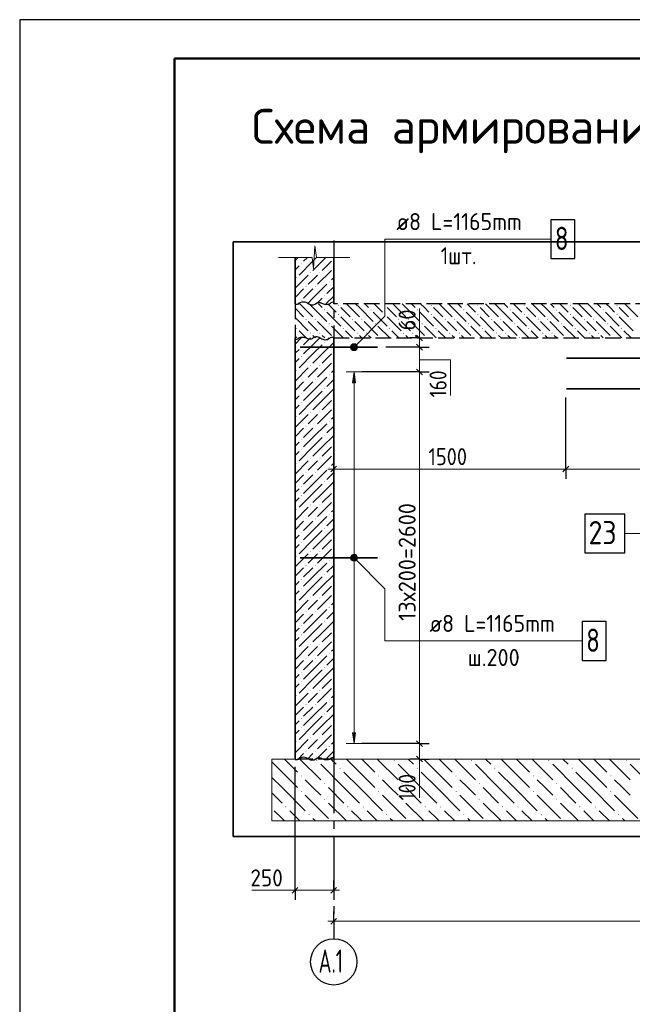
# Model space of a CAD drawing. Header units: millimetres. Extents: x 0 to 59400, y 0 to 42000.
# Tile 5 of 28: x 0 to 7919, y 29282 to 42000. Entities that reach past the tile are written whole.
import ezdxf

# ---------------------------------------------------------------- set-up
doc = ezdxf.new("R2010")
doc.units = ezdxf.units.MM
doc.linetypes.add('______2', pattern=[270, 200, -70])
doc.linetypes.add('______5', pattern=[1100, 800, -100, 100, -100])
for name, color, linetype, lineweight in [('Standard', 7, 'Continuous', 25), ('ЖБ Перекрытие верхний уровень', 7, '______2', 25), ('ЖБ Пилон', 7, 'Continuous', 35), ('ЖБ Стена верхний уровень', 7, 'Continuous', 35), ('Заголовок чертежа', 7, 'Continuous', 25), ('Позиционная метка линия выноска', 7, 'Continuous', 13), ('Примечания', 7, 'Continuous', 13), ('Размерная линия_ общее', 7, 'Continuous', 13), ('Стена обрамление П-обр.', 7, 'Continuous', 35), ('Фоновоя арматура Х1', 52, 'Continuous', 25)]:
    doc.layers.add(name, color=color, linetype=linetype, lineweight=lineweight)
doc.layers.add('Оси', color=7, linetype='______5')
doc.layers.add('Размерная выноска', color=7, linetype='Continuous')
doc.layers.add('Стена ДОП арматура У', color=7, linetype='Continuous', lineweight=35, true_color=0x5a2814)
doc.styles.add('ISOCPEUR', font='txt')

msp = doc.modelspace()

# ---------------------------------------------------------------- hatches: boundary and pattern name
at = {"layer": 'ЖБ Перекрытие верхний уровень', "linetype": 'Continuous', "lineweight": 18, "transparency": 33554687}
for points in [[(4115, 38312), (4121, 38318), (4128, 38312), (4121, 38305)], [(4715, 38312), (4721, 38318), (4728, 38312), (4721, 38305)], [(5315, 38312), (5321, 38318), (5328, 38312), (5321, 38305)], [(5915, 38312), (5921, 38318), (5928, 38312), (5921, 38305)], [(6515, 38312), (6521, 38318), (6528, 38312), (6521, 38305)], [(7115, 38312), (7121, 38318), (7128, 38312), (7121, 38305)], [(7715, 38312), (7721, 38318), (7728, 38312), (7721, 38305)], [(3935, 38252), (3941, 38258), (3948, 38252), (3941, 38245)], [(4115, 38192), (4121, 38198), (4128, 38192), (4121, 38185)], [(4535, 38252), (4541, 38258), (4548, 38252), (4541, 38245)], [(4715, 38192), (4721, 38198), (4728, 38192), (4721, 38185)], [(5135, 38252), (5141, 38258), (5148, 38252), (5141, 38245)], [(5315, 38192), (5321, 38198), (5328, 38192), (5321, 38185)], [(5735, 38252), (5741, 38258), (5748, 38252), (5741, 38245)], [(5915, 38192), (5921, 38198), (5928, 38192), (5921, 38185)], [(6335, 38252), (6341, 38258), (6348, 38252), (6341, 38245)], [(6515, 38192), (6521, 38198), (6528, 38192), (6521, 38185)], [(6935, 38252), (6941, 38258), (6948, 38252), (6941, 38245)], [(7115, 38192), (7121, 38198), (7128, 38192), (7121, 38185)], [(7535, 38252), (7541, 38258), (7548, 38252), (7541, 38245)], [(7715, 38192), (7721, 38198), (7728, 38192), (7721, 38185)], [(3695, 38132), (3701, 38138), (3708, 38132), (3701, 38125)], [(3815, 38132), (3821, 38138), (3828, 38132), (3821, 38125)], [(3995, 38072), (4001, 38078), (4008, 38072), (4001, 38065)], [(4295, 38132), (4301, 38138), (4308, 38132), (4301, 38125)], [(4415, 38132), (4421, 38138), (4428, 38132), (4421, 38125)], [(4595, 38072), (4601, 38078), (4608, 38072), (4601, 38065)], [(4895, 38132), (4901, 38138), (4908, 38132), (4901, 38125)], [(5015, 38132), (5021, 38138), (5028, 38132), (5021, 38125)], [(5195, 38072), (5201, 38078), (5208, 38072), (5201, 38065)], [(5495, 38132), (5501, 38138), (5508, 38132), (5501, 38125)], [(5615, 38132), (5621, 38138), (5628, 38132), (5621, 38125)], [(5795, 38072), (5801, 38078), (5808, 38072), (5801, 38065)], [(6095, 38132), (6101, 38138), (6108, 38132), (6101, 38125)], [(6215, 38132), (6221, 38138), (6228, 38132), (6221, 38125)], [(6395, 38072), (6401, 38078), (6408, 38072), (6401, 38065)], [(6695, 38132), (6701, 38138), (6708, 38132), (6701, 38125)], [(6815, 38132), (6821, 38138), (6828, 38132), (6821, 38125)], [(6995, 38072), (7001, 38078), (7008, 38072), (7001, 38065)], [(7295, 38132), (7301, 38138), (7308, 38132), (7301, 38125)], [(7415, 38132), (7421, 38138), (7428, 38132), (7421, 38125)], [(7595, 38072), (7601, 38078), (7608, 38072), (7601, 38065)], [(7895, 38132), (7901, 38138), (7908, 38132), (7901, 38125)], [(3575, 38012), (3581, 38018), (3588, 38012), (3581, 38005)], [(3755, 37952), (3761, 37958), (3768, 37952), (3761, 37945)], [(3875, 37952), (3881, 37958), (3888, 37952), (3881, 37945)], [(4175, 38012), (4181, 38018), (4188, 38012), (4181, 38005)], [(4355, 37952), (4361, 37958), (4368, 37952), (4361, 37945)], [(4475, 37952), (4481, 37958), (4488, 37952), (4481, 37945)], [(4775, 38012), (4781, 38018), (4788, 38012), (4781, 38005)], [(4955, 37952), (4961, 37958), (4968, 37952), (4961, 37945)], [(5075, 37952), (5081, 37958), (5088, 37952), (5081, 37945)], [(5375, 38012), (5381, 38018), (5388, 38012), (5381, 38005)], [(5555, 37952), (5561, 37958), (5568, 37952), (5561, 37945)], [(5675, 37952), (5681, 37958), (5688, 37952), (5681, 37945)], [(5975, 38012), (5981, 38018), (5988, 38012), (5981, 38005)], [(6155, 37952), (6161, 37958), (6168, 37952), (6161, 37945)], [(6275, 37952), (6281, 37958), (6288, 37952), (6281, 37945)], [(6575, 38012), (6581, 38018), (6588, 38012), (6581, 38005)], [(6755, 37952), (6761, 37958), (6768, 37952), (6761, 37945)], [(6875, 37952), (6881, 37958), (6888, 37952), (6881, 37945)], [(7175, 38012), (7181, 38018), (7188, 38012), (7181, 38005)], [(7355, 37952), (7361, 37958), (7368, 37952), (7361, 37945)], [(7475, 37952), (7481, 37958), (7488, 37952), (7481, 37945)], [(7775, 38012), (7781, 38018), (7788, 38012), (7781, 38005)], [(4055, 37892), (4061, 37898), (4068, 37892), (4066, 37890), (4056, 37890)], [(4655, 37892), (4661, 37898), (4668, 37892), (4666, 37890), (4656, 37890)], [(5255, 37892), (5261, 37898), (5268, 37892), (5266, 37890), (5256, 37890)], [(5855, 37892), (5861, 37898), (5868, 37892), (5866, 37890), (5856, 37890)], [(6455, 37892), (6461, 37898), (6468, 37892), (6466, 37890), (6456, 37890)], [(7055, 37892), (7061, 37898), (7068, 37892), (7066, 37890), (7056, 37890)], [(7655, 37892), (7661, 37898), (7668, 37892), (7666, 37890), (7656, 37890)]]:
    msp.add_hatch(color=7, dxfattribs=at).paths.add_polyline_path(points, flags=16)
at = {"layer": 'ЖБ Пилон', "linetype": 'Continuous', "lineweight": 18, "transparency": 33554687}
for points in [[(3636, 38852), (3641, 38857), (3646, 38852), (3641, 38847)], [(4056, 38912), (4060, 38916), (4060, 38908)], [(4056, 38792), (4060, 38796), (4060, 38788)], [(3576, 38672), (3581, 38677), (3586, 38672), (3581, 38667)], [(3756, 38732), (3761, 38737), (3766, 38732), (3761, 38727)], [(3876, 38732), (3881, 38737), (3886, 38732), (3881, 38727)], [(3696, 38552), (3701, 38557), (3706, 38552), (3701, 38547)], [(3816, 38552), (3821, 38557), (3826, 38552), (3821, 38547)], [(3996, 38612), (4001, 38617), (4006, 38612), (4001, 38607)], [(3936, 38432), (3941, 38437), (3946, 38432), (3941, 38427)], [(3636, 38372), (3641, 38377), (3646, 38372), (3641, 38367)]]:
    msp.add_hatch(color=7, dxfattribs=at).paths.add_polyline_path(points, flags=16)
at = {"layer": 'ЖБ Стена верхний уровень', "linetype": 'Continuous', "lineweight": 18, "transparency": 33554687}
for points in [[(3636, 37772), (3641, 37777), (3646, 37772), (3641, 37767)], [(3936, 37832), (3941, 37837), (3946, 37832), (3941, 37827)], [(3636, 37652), (3641, 37657), (3646, 37652), (3641, 37647)], [(4056, 37712), (4060, 37716), (4060, 37708)], [(3756, 37532), (3761, 37537), (3766, 37532), (3761, 37527)], [(3876, 37532), (3881, 37537), (3886, 37532), (3881, 37527)], [(4056, 37592), (4060, 37596), (4060, 37588)], [(3576, 37472), (3581, 37477), (3586, 37472), (3581, 37467)], [(3996, 37412), (4001, 37417), (4006, 37412), (4001, 37407)], [(3696, 37352), (3701, 37357), (3706, 37352), (3701, 37347)], [(3816, 37352), (3821, 37357), (3826, 37352), (3821, 37347)], [(3636, 37172), (3641, 37177), (3646, 37172), (3641, 37167)], [(3936, 37232), (3941, 37237), (3946, 37232), (3941, 37227)], [(3636, 37052), (3641, 37057), (3646, 37052), (3641, 37047)], [(4056, 37112), (4060, 37116), (4060, 37108)], [(3756, 36932), (3761, 36937), (3766, 36932), (3761, 36927)], [(3876, 36932), (3881, 36937), (3886, 36932), (3881, 36927)], [(4056, 36992), (4060, 36996), (4060, 36988)], [(3576, 36872), (3581, 36877), (3586, 36872), (3581, 36867)], [(3696, 36752), (3701, 36757), (3706, 36752), (3701, 36747)], [(3816, 36752), (3821, 36757), (3826, 36752), (3821, 36747)], [(3996, 36812), (4001, 36817), (4006, 36812), (4001, 36807)], [(3936, 36632), (3941, 36637), (3946, 36632), (3941, 36627)], [(3636, 36572), (3641, 36577), (3646, 36572), (3641, 36567)], [(4056, 36512), (4060, 36516), (4060, 36508)], [(3636, 36452), (3641, 36457), (3646, 36452), (3641, 36447)], [(4056, 36392), (4060, 36396), (4060, 36388)], [(3576, 36272), (3581, 36277), (3586, 36272), (3581, 36267)], [(3756, 36332), (3761, 36337), (3766, 36332), (3761, 36327)], [(3876, 36332), (3881, 36337), (3886, 36332), (3881, 36327)], [(3696, 36152), (3701, 36157), (3706, 36152), (3701, 36147)], [(3816, 36152), (3821, 36157), (3826, 36152), (3821, 36147)], [(3996, 36212), (4001, 36217), (4006, 36212), (4001, 36207)], [(3936, 36032), (3941, 36037), (3946, 36032), (3941, 36027)], [(3636, 35972), (3641, 35977), (3646, 35972), (3641, 35967)], [(4056, 35912), (4060, 35916), (4060, 35908)], [(3636, 35852), (3641, 35857), (3646, 35852), (3641, 35847)], [(4056, 35792), (4060, 35796), (4060, 35788)], [(3576, 35672), (3581, 35677), (3586, 35672), (3581, 35667)], [(3756, 35732), (3761, 35737), (3766, 35732), (3761, 35727)], [(3876, 35732), (3881, 35737), (3886, 35732), (3881, 35727)], [(3996, 35612), (4001, 35617), (4006, 35612), (4001, 35607)], [(3696, 35552), (3701, 35557), (3706, 35552), (3701, 35547)], [(3816, 35552), (3821, 35557), (3826, 35552), (3821, 35547)], [(3636, 35372), (3641, 35377), (3646, 35372), (3641, 35367)], [(3936, 35432), (3941, 35437), (3946, 35432), (3941, 35427)], [(3636, 35252), (3641, 35257), (3646, 35252), (3641, 35247)], [(4056, 35312), (4060, 35316), (4060, 35308)], [(3756, 35132), (3761, 35137), (3766, 35132), (3761, 35127)], [(3876, 35132), (3881, 35137), (3886, 35132), (3881, 35127)], [(4056, 35192), (4060, 35196), (4060, 35188)], [(3576, 35072), (3581, 35077), (3586, 35072), (3581, 35067)], [(3996, 35012), (4001, 35017), (4006, 35012), (4001, 35007)], [(3696, 34952), (3701, 34957), (3706, 34952), (3701, 34947)], [(3816, 34952), (3821, 34957), (3826, 34952), (3821, 34947)], [(3636, 34772), (3641, 34777), (3646, 34772), (3641, 34767)], [(3936, 34832), (3941, 34837), (3946, 34832), (3941, 34827)], [(3636, 34652), (3641, 34657), (3646, 34652), (3641, 34647)], [(4056, 34712), (4060, 34716), (4060, 34708)], [(4056, 34592), (4060, 34596), (4060, 34588)], [(3576, 34472), (3581, 34477), (3586, 34472), (3581, 34467)], [(3756, 34532), (3761, 34537), (3766, 34532), (3761, 34527)], [(3876, 34532), (3881, 34537), (3886, 34532), (3881, 34527)], [(3696, 34352), (3701, 34357), (3706, 34352), (3701, 34347)], [(3816, 34352), (3821, 34357), (3826, 34352), (3821, 34347)], [(3996, 34412), (4001, 34417), (4006, 34412), (4001, 34407)], [(3936, 34232), (3941, 34237), (3946, 34232), (3941, 34227)], [(3636, 34172), (3641, 34177), (3646, 34172), (3641, 34167)], [(4056, 34112), (4060, 34116), (4060, 34108)], [(3636, 34052), (3641, 34057), (3646, 34052), (3641, 34047)], [(4056, 33992), (4060, 33996), (4060, 33988)], [(3576, 33872), (3581, 33877), (3586, 33872), (3581, 33867)], [(3756, 33932), (3761, 33937), (3766, 33932), (3761, 33927)], [(3876, 33932), (3881, 33937), (3886, 33932), (3881, 33927)], [(3696, 33752), (3701, 33757), (3706, 33752), (3701, 33747)], [(3816, 33752), (3821, 33757), (3826, 33752), (3821, 33747)], [(3996, 33812), (4001, 33817), (4006, 33812), (4001, 33807)], [(3636, 33572), (3641, 33577), (3646, 33572), (3641, 33567)], [(3936, 33632), (3941, 33637), (3946, 33632), (3941, 33627)], [(3636, 33452), (3641, 33457), (3646, 33452), (3641, 33447)], [(4056, 33512), (4060, 33516), (4060, 33508)], [(3756, 33332), (3761, 33337), (3766, 33332), (3761, 33327)], [(3876, 33332), (3881, 33337), (3886, 33332), (3881, 33327)], [(4056, 33392), (4060, 33396), (4060, 33388)], [(3576, 33272), (3581, 33277), (3586, 33272), (3581, 33267)], [(3996, 33212), (4001, 33217), (4006, 33212), (4001, 33207)], [(3696, 33152), (3701, 33157), (3706, 33152), (3701, 33147)], [(3816, 33152), (3821, 33157), (3826, 33152), (3821, 33147)], [(3636, 32972), (3641, 32977), (3646, 32972), (3641, 32967)], [(3936, 33032), (3941, 33037), (3946, 33032), (3941, 33027)], [(3636, 32852), (3641, 32857), (3646, 32852), (3641, 32847)], [(4056, 32912), (4060, 32916), (4060, 32908)], [(3756, 32732), (3761, 32737), (3766, 32732), (3761, 32727)], [(3876, 32732), (3881, 32737), (3886, 32732), (3881, 32727)], [(4056, 32792), (4060, 32796), (4060, 32788)], [(3576, 32672), (3581, 32677), (3586, 32672), (3581, 32667)], [(3996, 32612), (4001, 32617), (4006, 32612), (4001, 32607)], [(3696, 32552), (3701, 32557), (3706, 32552), (3701, 32547)], [(3816, 32552), (3821, 32557), (3826, 32552), (3821, 32547)]]:
    msp.add_hatch(color=7, dxfattribs=at).paths.add_polyline_path(points, flags=16)
at = {"layer": 'Позиционная метка линия выноска', "linetype": 'Continuous', "lineweight": 13, "transparency": 33554687}
for points in [[(4354, 37738), (4290, 37802), (4279, 37781)], [(4354, 37738), (4279, 37781), (4333, 37727)], [(4333, 37727), (4279, 37781), (4279, 37758)], [(4365, 37758), (4310, 37813), (4290, 37802)], [(4365, 37758), (4290, 37802), (4354, 37738)], [(4365, 37781), (4333, 37813), (4310, 37813)], [(4365, 37781), (4310, 37813), (4365, 37758)], [(4333, 37813), (4365, 37781), (4354, 37802)], [(4333, 37727), (4279, 37758), (4310, 37727)], [(4310, 37727), (4279, 37758), (4290, 37738)], [(4290, 35018), (4333, 35093), (4279, 35038)], [(4279, 35038), (4333, 35093), (4310, 35093)], [(4279, 35038), (4310, 35093), (4279, 35061)], [(4279, 35061), (4310, 35093), (4290, 35082)], [(4290, 35018), (4354, 35082), (4333, 35093)], [(4310, 35007), (4354, 35082), (4290, 35018)], [(4310, 35007), (4365, 35061), (4354, 35082)], [(4333, 35007), (4365, 35061), (4310, 35007)], [(4333, 35007), (4365, 35038), (4365, 35061)], [(4365, 35038), (4333, 35007), (4354, 35018)]]:
    msp.add_hatch(color=7, dxfattribs=at).paths.add_polyline_path(points)
at = {"layer": 'Стена обрамление П-обр.', "linetype": 'Continuous', "lineweight": 13, "transparency": 33554687}
msp.add_hatch(color=7, dxfattribs=at).paths.add_polyline_path([(4342, 37310), (4322, 37450), (4302, 37310)])
msp.add_hatch(color=7, dxfattribs=at).paths.add_polyline_path([(4342, 32790), (4322, 32650), (4302, 32790)], flags=16)
at = {"layer": 'Фоновоя арматура Х1', "linetype": 'Continuous', "lineweight": 18, "transparency": 33554687}
for points in [[(3835, 32432), (3841, 32438), (3848, 32432), (3841, 32425)], [(4835, 32432), (4841, 32438), (4848, 32432), (4841, 32425)], [(5835, 32432), (5841, 32438), (5848, 32432), (5841, 32425)], [(6835, 32432), (6841, 32438), (6848, 32432), (6841, 32425)], [(7835, 32432), (7841, 32438), (7848, 32432), (7841, 32425)], [(4135, 32332), (4141, 32338), (4148, 32332), (4141, 32325)], [(5135, 32332), (5141, 32338), (5148, 32332), (5141, 32325)], [(6135, 32332), (6141, 32338), (6148, 32332), (6141, 32325)], [(7135, 32332), (7141, 32338), (7148, 32332), (7141, 32325)], [(3635, 32232), (3641, 32238), (3648, 32232), (3641, 32225)], [(4635, 32232), (4641, 32238), (4648, 32232), (4641, 32225)], [(5635, 32232), (5641, 32238), (5648, 32232), (5641, 32225)], [(6635, 32232), (6641, 32238), (6648, 32232), (6641, 32225)], [(7635, 32232), (7641, 32238), (7648, 32232), (7641, 32225)], [(3935, 32132), (3941, 32138), (3948, 32132), (3941, 32125)], [(4935, 32132), (4941, 32138), (4948, 32132), (4941, 32125)], [(5935, 32132), (5941, 32138), (5948, 32132), (5941, 32125)], [(6935, 32132), (6941, 32138), (6948, 32132), (6941, 32125)], [(3635, 32032), (3641, 32038), (3648, 32032), (3641, 32025)], [(3935, 31932), (3941, 31938), (3948, 31932), (3941, 31925)], [(4635, 32032), (4641, 32038), (4648, 32032), (4641, 32025)], [(4935, 31932), (4941, 31938), (4948, 31932), (4941, 31925)], [(5635, 32032), (5641, 32038), (5648, 32032), (5641, 32025)], [(5935, 31932), (5941, 31938), (5948, 31932), (5941, 31925)], [(6635, 32032), (6641, 32038), (6648, 32032), (6641, 32025)], [(6935, 31932), (6941, 31938), (6948, 31932), (6941, 31925)], [(7635, 32032), (7641, 32038), (7648, 32032), (7641, 32025)], [(3435, 31832), (3441, 31838), (3448, 31832), (3441, 31825)], [(4235, 31832), (4241, 31838), (4248, 31832), (4241, 31825)], [(4435, 31832), (4441, 31838), (4448, 31832), (4441, 31825)], [(5235, 31832), (5241, 31838), (5248, 31832), (5241, 31825)], [(5435, 31832), (5441, 31838), (5448, 31832), (5441, 31825)], [(6235, 31832), (6241, 31838), (6248, 31832), (6241, 31825)], [(6435, 31832), (6441, 31838), (6448, 31832), (6441, 31825)], [(7235, 31832), (7241, 31838), (7248, 31832), (7241, 31825)], [(7435, 31832), (7441, 31838), (7448, 31832), (7441, 31825)], [(3735, 31732), (3741, 31738), (3748, 31732), (3741, 31725)], [(4735, 31732), (4741, 31738), (4748, 31732), (4741, 31725)], [(5735, 31732), (5741, 31738), (5748, 31732), (5741, 31725)], [(6735, 31732), (6741, 31738), (6748, 31732), (6741, 31725)], [(7735, 31732), (7741, 31738), (7748, 31732), (7741, 31725)]]:
    msp.add_hatch(color=7, dxfattribs=at).paths.add_polyline_path(points, flags=16)

# ---------------------------------------------------------------- linework, layer by layer
at = {"layer": 'Standard', "color": 7, "linetype": 'Continuous', "lineweight": 25, "transparency": 33554687}
for p, q in [((2000, 41500), (2000, 1058)), ((5130, 37927), (5205, 37852)), ((5130, 37807), (5205, 37732)), ((5130, 37487), (5205, 37412)), ((4022, 36159), (4097, 36234)), ((7022, 36159), (7097, 36234)), ((5130, 32687), (5205, 32612)), ((5130, 32487), (5205, 32412))]:
    msp.add_line(p, q, dxfattribs=at)
at = {"layer": 'Standard', "color": 7, "linetype": 'Continuous', "lineweight": 13, "transparency": 33554687}
for p, q in [((3798, 38780), (3817, 39080)), ((3817, 39080), (3835, 38930)), ((3347, 38930), (3780, 38930)), ((3780, 38930), (3798, 38780)), ((3835, 38930), (4267, 38930)), ((4267, 38930), (4267, 38930)), ((5168, 37890), (5168, 37965)), ((5168, 37770), (5168, 37450)), ((5168, 37450), (5168, 32650)), ((4060, 36196), (3985, 36196)), ((4060, 36196), (7060, 36196)), ((7060, 36196), (14860, 36196)), ((5168, 32650), (5168, 32450)), ((5168, 32450), (5168, 32375))]:
    msp.add_line(p, q, dxfattribs=at)
at = {"layer": 'Standard', "color": 7, "linetype": 'Continuous', "lineweight": -3, "transparency": 33554687}
for p, q in [((5168, 37890), (5043, 37890)), ((5168, 37890), (5293, 37890)), ((5168, 37890), (5168, 37890)), ((5168, 37770), (5043, 37770)), ((5168, 37770), (5293, 37770)), ((5168, 37450), (5043, 37450)), ((5168, 37450), (5293, 37450)), ((4060, 36196), (4060, 36321)), ((7060, 36196), (7060, 36321)), ((4060, 36196), (4060, 36071)), ((4060, 36196), (4060, 36196)), ((7060, 36196), (7060, 36071)), ((5168, 32650), (5043, 32650)), ((5168, 32650), (5293, 32650)), ((5168, 32450), (5043, 32450)), ((5168, 32450), (5293, 32450)), ((5168, 32450), (5168, 32450))]:
    msp.add_line(p, q, dxfattribs=at)
at = {"layer": 'Standard', "color": 7, "linetype": 'Continuous', "lineweight": 25, "transparency": 33554687}
msp.add_lwpolyline([(0, 0), (59400, 0), (59400, 42000), (0, 42000), (0, 0)], close=True, dxfattribs=at)
at = {"layer": 'Standard', "color": 7, "linetype": 'Continuous', "lineweight": 50, "transparency": 33554687}
msp.add_lwpolyline([(2000, 41500), (58900, 41500), (58900, 500), (2000, 500), (2000, 41500)], close=True, dxfattribs=at)
at = {"layer": 'Standard', "color": 7, "linetype": 'Continuous', "lineweight": 13, "transparency": 33554687}
for points in [[(58900, 41500), (2000, 41500), (2000, 500), (58900, 500), (58900, 41500)], [(5168, 37890), (5168, 37880), (5168, 37880), (5168, 37793), (5168, 37793), (5168, 37770)]]:
    msp.add_lwpolyline(points, dxfattribs=at)
at = {"layer": 'Standard', "color": 254, "linetype": 'Continuous', "lineweight": 35, "true_color": 0xc4c4ff, "transparency": 33554687}
msp.add_lwpolyline([(2760, 31450), (19160, 31450), (19160, 39130), (2760, 39130), (2760, 31450)], dxfattribs=at)
at = {"layer": 'Standard', "color": 7, "linetype": 'Continuous', "lineweight": -3, "transparency": 33554687}
for points in [[(5168, 37770), (5151, 37770), (5151, 37770), (5151, 37770), (5151, 37770), (4732, 37770)], [(5168, 37450), (5151, 37450), (5151, 37450), (5151, 37450), (5151, 37450), (4422, 37450)], [(7060, 36196), (7060, 36213), (7060, 36213), (7060, 36213), (7060, 36213), (7060, 36213), (7060, 36213), (7060, 36213), (7060, 36213), (7060, 36392), (7060, 36392), (7060, 37122)], [(5168, 32650), (5151, 32650), (5151, 32650), (4422, 32650)]]:
    msp.add_lwpolyline(points, dxfattribs=at)
at = {"layer": 'ЖБ Перекрытие верхний уровень', "color": 7, "linetype": '______2', "lineweight": 25, "transparency": 33554687}
for p, q in [((3560, 38330), (3560, 37890)), ((18960, 38330), (4060, 38330)), ((4060, 37890), (18960, 37890))]:
    msp.add_line(p, q, dxfattribs=at)
at = {"layer": 'ЖБ Перекрытие верхний уровень', "color": 9, "linetype": 'Continuous', "lineweight": 18, "true_color": 0xc7c7c7, "transparency": 33554687}
for p, q in [((3671, 38282), (3623, 38330)), ((3671, 38282), (3791, 38162)), ((3743, 38330), (3791, 38282)), ((3791, 38282), (3971, 38102)), ((3863, 38330), (3911, 38282)), ((4031, 38282), (3983, 38330)), ((4091, 38222), (4031, 38282)), ((4151, 38282), (4271, 38162)), ((4271, 38282), (4223, 38330)), ((4271, 38282), (4391, 38162)), ((4343, 38330), (4391, 38282)), ((4391, 38282), (4571, 38102)), ((4463, 38330), (4511, 38282)), ((4631, 38282), (4583, 38330)), ((4691, 38222), (4631, 38282)), ((4751, 38282), (4871, 38162)), ((4871, 38282), (4823, 38330)), ((4871, 38282), (4991, 38162)), ((4943, 38330), (4991, 38282)), ((4991, 38282), (5171, 38102)), ((5063, 38330), (5111, 38282)), ((5231, 38282), (5183, 38330)), ((5291, 38222), (5231, 38282)), ((5351, 38282), (5471, 38162)), ((5471, 38282), (5423, 38330)), ((5471, 38282), (5591, 38162)), ((5543, 38330), (5591, 38282)), ((5591, 38282), (5771, 38102)), ((5663, 38330), (5711, 38282)), ((5831, 38282), (5783, 38330)), ((5891, 38222), (5831, 38282)), ((5951, 38282), (6071, 38162)), ((6071, 38282), (6023, 38330)), ((6071, 38282), (6191, 38162)), ((6143, 38330), (6191, 38282)), ((6191, 38282), (6371, 38102)), ((6263, 38330), (6311, 38282)), ((6431, 38282), (6383, 38330)), ((6491, 38222), (6431, 38282)), ((6551, 38282), (6671, 38162)), ((6671, 38282), (6623, 38330)), ((6671, 38282), (6791, 38162)), ((6743, 38330), (6791, 38282)), ((6791, 38282), (6971, 38102)), ((6863, 38330), (6911, 38282)), ((7031, 38282), (6983, 38330)), ((7091, 38222), (7031, 38282)), ((7151, 38282), (7271, 38162)), ((7271, 38282), (7223, 38330)), ((7271, 38282), (7391, 38162)), ((7343, 38330), (7391, 38282)), ((7391, 38282), (7571, 38102)), ((7463, 38330), (7511, 38282)), ((7631, 38282), (7583, 38330)), ((7691, 38222), (7631, 38282)), ((7751, 38282), (7871, 38162)), ((7871, 38282), (7823, 38330)), ((7871, 38282), (7991, 38162)), ((3560, 38273), (3671, 38162)), ((3971, 38222), (4151, 38042)), ((4151, 38162), (4331, 37982)), ((4571, 38222), (4751, 38042)), ((4751, 38162), (4931, 37982)), ((5171, 38222), (5351, 38042)), ((5351, 38162), (5531, 37982)), ((5771, 38222), (5951, 38042)), ((5951, 38162), (6131, 37982)), ((6371, 38222), (6551, 38042)), ((6551, 38162), (6731, 37982)), ((6971, 38222), (7151, 38042)), ((7151, 38162), (7331, 37982)), ((7571, 38222), (7751, 38042)), ((7751, 38162), (7931, 37982)), ((3560, 38153), (3731, 37982)), ((3791, 38042), (3731, 38102)), ((3851, 37982), (3791, 38042)), ((3851, 38102), (4031, 37922)), ((4031, 38042), (4183, 37890)), ((4391, 38042), (4331, 38102)), ((4451, 37982), (4391, 38042)), ((4451, 38102), (4631, 37922)), ((4631, 38042), (4783, 37890)), ((4991, 38042), (4931, 38102)), ((5051, 37982), (4991, 38042)), ((5051, 38102), (5231, 37922)), ((5231, 38042), (5383, 37890)), ((5591, 38042), (5531, 38102)), ((5651, 37982), (5591, 38042)), ((5651, 38102), (5831, 37922)), ((5831, 38042), (5983, 37890)), ((6191, 38042), (6131, 38102)), ((6251, 37982), (6191, 38042)), ((6251, 38102), (6431, 37922)), ((6431, 38042), (6583, 37890)), ((6791, 38042), (6731, 38102)), ((6851, 37982), (6791, 38042)), ((6851, 38102), (7031, 37922)), ((7031, 38042), (7183, 37890)), ((7391, 38042), (7331, 38102)), ((7451, 37982), (7391, 38042)), ((7451, 38102), (7631, 37922)), ((7631, 38042), (7783, 37890)), ((3560, 37913), (3583, 37890)), ((3703, 37890), (3611, 37982)), ((3791, 37922), (3823, 37890)), ((3911, 37922), (3943, 37890)), ((4303, 37890), (4211, 37982)), ((4391, 37922), (4423, 37890)), ((4511, 37922), (4543, 37890)), ((4903, 37890), (4811, 37982)), ((4991, 37922), (5023, 37890)), ((5111, 37922), (5143, 37890)), ((5503, 37890), (5411, 37982)), ((5591, 37922), (5623, 37890)), ((5711, 37922), (5743, 37890)), ((6103, 37890), (6011, 37982)), ((6191, 37922), (6223, 37890)), ((6311, 37922), (6343, 37890)), ((6703, 37890), (6611, 37982)), ((6791, 37922), (6823, 37890)), ((6911, 37922), (6943, 37890)), ((7303, 37890), (7211, 37982)), ((7391, 37922), (7423, 37890)), ((7511, 37922), (7543, 37890)), ((7903, 37890), (7811, 37982))]:
    msp.add_line(p, q, dxfattribs=at)
at = {"layer": 'ЖБ Пилон', "color": 251, "linetype": 'Continuous', "lineweight": 18, "true_color": 0x494949, "transparency": 33554687}
for p, q in [((3560, 38891), (3599, 38930)), ((3719, 38930), (3671, 38882)), ((3839, 38930), (3791, 38882)), ((3911, 38882), (3959, 38930)), ((3611, 38822), (3560, 38771)), ((3791, 38882), (3611, 38702)), ((3911, 38882), (3791, 38762)), ((4031, 38882), (3911, 38762)), ((3731, 38702), (3560, 38531)), ((3791, 38642), (3851, 38702)), ((4031, 38762), (3851, 38582)), ((4060, 38671), (4031, 38642)), ((3731, 38582), (3791, 38642)), ((3791, 38402), (3971, 38582)), ((4060, 38551), (3971, 38462)), ((3671, 38522), (3560, 38411)), ((3791, 38522), (3671, 38402)), ((3959, 38330), (4060, 38431)), ((3599, 38330), (3611, 38342)), ((3791, 38402), (3719, 38330)), ((3911, 38402), (3839, 38330))]:
    msp.add_line(p, q, dxfattribs=at)
at = {"layer": 'ЖБ Пилон', "color": 7, "linetype": 'Continuous', "lineweight": 35, "transparency": 33554687}
for p, q in [((3560, 38930), (3560, 38330)), ((4060, 38330), (4060, 38930))]:
    msp.add_line(p, q, dxfattribs=at)
at = {"layer": 'ЖБ Стена верхний уровень', "color": 251, "linetype": 'Continuous', "lineweight": 18, "true_color": 0x494949, "transparency": 33554687}
for p, q in [((3639, 37890), (3560, 37811)), ((3759, 37890), (3671, 37802)), ((3791, 37802), (3671, 37682)), ((3791, 37802), (3879, 37890)), ((3911, 37802), (3791, 37682)), ((3911, 37682), (4060, 37831)), ((3999, 37890), (3971, 37862)), ((3560, 37691), (3611, 37742)), ((3791, 37682), (3611, 37502)), ((3911, 37682), (3791, 37562)), ((4031, 37682), (3911, 37562)), ((3611, 37622), (3560, 37571)), ((4031, 37562), (3851, 37382)), ((3731, 37502), (3560, 37331)), ((3731, 37382), (3791, 37442)), ((3791, 37442), (3851, 37502)), ((4060, 37471), (4031, 37442)), ((3671, 37322), (3560, 37211)), ((3791, 37322), (3671, 37202)), ((3791, 37202), (3971, 37382)), ((4060, 37351), (3971, 37262)), ((3560, 37091), (3611, 37142)), ((3791, 37202), (3671, 37082)), ((3911, 37202), (3791, 37082)), ((3911, 37082), (4060, 37231)), ((3611, 37022), (3560, 36971)), ((3791, 37082), (3611, 36902)), ((3911, 37082), (3791, 36962)), ((4031, 37082), (3911, 36962)), ((3731, 36902), (3560, 36731)), ((3791, 36842), (3851, 36902)), ((4031, 36962), (3851, 36782)), ((3731, 36782), (3791, 36842)), ((3791, 36602), (3971, 36782)), ((4060, 36871), (4031, 36842)), ((3671, 36722), (3560, 36611)), ((3791, 36722), (3671, 36602)), ((3911, 36482), (4060, 36631)), ((4060, 36751), (3971, 36662)), ((3560, 36491), (3611, 36542)), ((3791, 36602), (3671, 36482)), ((3911, 36602), (3791, 36482)), ((3611, 36422), (3560, 36371)), ((3791, 36482), (3611, 36302)), ((3911, 36482), (3791, 36362)), ((4031, 36482), (3911, 36362)), ((3731, 36302), (3560, 36131)), ((3791, 36242), (3851, 36302)), ((4031, 36362), (3851, 36182)), ((4060, 36271), (4031, 36242)), ((3671, 36122), (3560, 36011)), ((3791, 36122), (3671, 36002)), ((3731, 36182), (3791, 36242)), ((3791, 36002), (3971, 36182)), ((4060, 36151), (3971, 36062)), ((3791, 36002), (3671, 35882)), ((3911, 36002), (3791, 35882)), ((3911, 35882), (4060, 36031)), ((3560, 35891), (3611, 35942)), ((3791, 35882), (3611, 35702)), ((3911, 35882), (3791, 35762)), ((4031, 35882), (3911, 35762)), ((3611, 35822), (3560, 35771)), ((4031, 35762), (3851, 35582)), ((3731, 35702), (3560, 35531)), ((3731, 35582), (3791, 35642)), ((3791, 35642), (3851, 35702)), ((4060, 35671), (4031, 35642)), ((3671, 35522), (3560, 35411)), ((3791, 35522), (3671, 35402)), ((3791, 35402), (3971, 35582)), ((4060, 35551), (3971, 35462)), ((3791, 35402), (3671, 35282)), ((3911, 35402), (3791, 35282)), ((3911, 35282), (4060, 35431)), ((3560, 35291), (3611, 35342)), ((3791, 35282), (3611, 35102)), ((3911, 35282), (3791, 35162)), ((4031, 35282), (3911, 35162)), ((3611, 35222), (3560, 35171)), ((3731, 35102), (3560, 34931)), ((3791, 35042), (3851, 35102)), ((4031, 35162), (3851, 34982)), ((3731, 34982), (3791, 35042)), ((3791, 34802), (3971, 34982)), ((4060, 35071), (4031, 35042)), ((3671, 34922), (3560, 34811)), ((3791, 34922), (3671, 34802)), ((4060, 34951), (3971, 34862)), ((3560, 34691), (3611, 34742)), ((3791, 34802), (3671, 34682)), ((3911, 34802), (3791, 34682)), ((3911, 34682), (4060, 34831)), ((3611, 34622), (3560, 34571)), ((3791, 34682), (3611, 34502)), ((3911, 34682), (3791, 34562)), ((4031, 34682), (3911, 34562)), ((3731, 34502), (3560, 34331)), ((3791, 34442), (3851, 34502)), ((4031, 34562), (3851, 34382)), ((4060, 34471), (4031, 34442)), ((3731, 34382), (3791, 34442)), ((3791, 34202), (3971, 34382)), ((4060, 34351), (3971, 34262)), ((3671, 34322), (3560, 34211)), ((3791, 34322), (3671, 34202)), ((3911, 34082), (4060, 34231)), ((3560, 34091), (3611, 34142)), ((3791, 34202), (3671, 34082)), ((3911, 34202), (3791, 34082)), ((3611, 34022), (3560, 33971)), ((3791, 34082), (3611, 33902)), ((3911, 34082), (3791, 33962)), ((4031, 33962), (3851, 33782)), ((4031, 34082), (3911, 33962)), ((3731, 33902), (3560, 33731)), ((3731, 33782), (3791, 33842)), ((3791, 33842), (3851, 33902)), ((4060, 33871), (4031, 33842)), ((3671, 33722), (3560, 33611)), ((3791, 33722), (3671, 33602)), ((3791, 33602), (3971, 33782)), ((4060, 33751), (3971, 33662)), ((3791, 33602), (3671, 33482)), ((3911, 33602), (3791, 33482)), ((3911, 33482), (4060, 33631)), ((3560, 33491), (3611, 33542)), ((3791, 33482), (3611, 33302)), ((3911, 33482), (3791, 33362)), ((4031, 33482), (3911, 33362)), ((3611, 33422), (3560, 33371)), ((4031, 33362), (3851, 33182)), ((3731, 33302), (3560, 33131)), ((3731, 33182), (3791, 33242)), ((3791, 33242), (3851, 33302)), ((4060, 33271), (4031, 33242)), ((3671, 33122), (3560, 33011)), ((3791, 33122), (3671, 33002)), ((3791, 33002), (3971, 33182)), ((4060, 33151), (3971, 33062)), ((3560, 32891), (3611, 32942)), ((3791, 33002), (3671, 32882)), ((3911, 33002), (3791, 32882)), ((3911, 32882), (4060, 33031)), ((3611, 32822), (3560, 32771)), ((3791, 32882), (3611, 32702)), ((3911, 32882), (3791, 32762)), ((4031, 32882), (3911, 32762)), ((3731, 32702), (3560, 32531)), ((3791, 32642), (3851, 32702)), ((4031, 32762), (3851, 32582)), ((3731, 32582), (3791, 32642)), ((3839, 32450), (3971, 32582)), ((4060, 32671), (4031, 32642)), ((3671, 32522), (3599, 32450)), ((3791, 32522), (3719, 32450)), ((4060, 32551), (3971, 32462))]:
    msp.add_line(p, q, dxfattribs=at)
at = {"layer": 'ЖБ Стена верхний уровень', "color": 7, "linetype": 'Continuous', "lineweight": 35, "transparency": 33554687}
for p, q in [((3560, 37890), (3560, 32450)), ((4060, 32450), (4060, 37890))]:
    msp.add_line(p, q, dxfattribs=at)
at = {"layer": 'Оси', "color": 8, "linetype": '______5', "lineweight": -3, "transparency": 33554687}
msp.add_line((4060, 39150), (4060, 30130), dxfattribs=at)
at = {"layer": 'Оси', "color": 7, "linetype": 'Continuous', "lineweight": -3, "transparency": 33554687}
msp.add_circle((4060, 29830), 300, dxfattribs=at)
at = {"layer": 'Позиционная метка линия выноска', "color": 7, "linetype": 'Continuous', "lineweight": 13, "transparency": 33554687}
for p, q in [((4290, 37802), (4290, 37802)), ((4354, 37802), (4354, 37802)), ((4290, 37738), (4290, 37738)), ((4354, 37738), (4354, 37738)), ((4290, 35082), (4290, 35082)), ((4290, 35018), (4290, 35018)), ((4354, 35082), (4354, 35082)), ((4354, 35018), (4354, 35018))]:
    msp.add_line(p, q, dxfattribs=at)
for points in [[(6868, 39165), (4722, 39165), (4722, 38170), (4322, 37770)], [(7824, 35365), (10019, 35365), (10019, 37230), (10419, 37630)], [(7273, 33975), (4722, 33975), (4722, 34650), (4322, 35050)]]:
    msp.add_lwpolyline(points, dxfattribs=at)
for centre in [(4322, 37770), (4322, 35050)]:
    msp.add_circle(centre, 45, dxfattribs=at)
at = {"layer": 'Примечания', "color": 253, "linetype": '______2', "lineweight": -3, "true_color": 0xababab, "transparency": 33554687}
msp.add_line((4060, 32450), (3560, 32450), dxfattribs=at)
at = {"layer": 'Примечания', "color": 7, "linetype": 'Continuous', "lineweight": 25, "transparency": 33554687}
for points in [[(3560, 38325), (3575, 38325), (3591, 38326), (3605, 38330), (3617, 38337), (3627, 38345), (3638, 38351), (3653, 38355), (3669, 38357), (3684, 38355), (3699, 38351), (3713, 38346), (3725, 38339), (3736, 38332), (3747, 38326), (3761, 38320), (3776, 38317), (3792, 38318), (3808, 38321), (3819, 38327), (3830, 38335), (3841, 38342), (3854, 38347), (3870, 38348), (3886, 38345), (3900, 38340), (3914, 38335), (3928, 38330), (3941, 38326), (3957, 38323), (3960, 38323)], [(3960, 38325), (3975, 38325), (3991, 38326), (4005, 38330), (4017, 38337), (4027, 38345), (4038, 38351), (4053, 38355), (4060, 38356)], [(4060, 37895), (4045, 37895), (4029, 37894), (4015, 37890), (4003, 37883), (3993, 37875), (3982, 37869), (3967, 37865), (3951, 37862), (3936, 37865), (3921, 37869), (3907, 37874), (3895, 37881), (3884, 37887), (3873, 37894), (3859, 37900), (3844, 37903), (3828, 37902), (3812, 37899), (3801, 37893), (3790, 37885), (3779, 37878), (3766, 37873), (3750, 37872), (3734, 37875), (3720, 37879), (3706, 37885), (3692, 37889), (3679, 37894), (3663, 37897), (3660, 37897)], [(3660, 37895), (3645, 37895), (3629, 37894), (3615, 37890), (3603, 37883), (3593, 37875), (3582, 37869), (3567, 37865), (3560, 37864)], [(3560, 32445), (3575, 32445), (3591, 32446), (3605, 32450), (3617, 32457), (3627, 32465), (3638, 32471), (3653, 32475), (3669, 32477), (3684, 32475), (3699, 32471), (3713, 32466), (3725, 32459), (3736, 32452), (3747, 32446), (3761, 32440), (3776, 32437), (3792, 32438), (3808, 32441), (3819, 32447), (3830, 32455), (3841, 32462), (3854, 32467), (3870, 32468), (3886, 32465), (3900, 32460), (3914, 32455), (3928, 32450), (3941, 32446), (3957, 32443), (3960, 32443)], [(3960, 32445), (3975, 32445), (3991, 32446), (4005, 32450), (4017, 32457), (4027, 32465), (4038, 32471), (4053, 32475), (4060, 32476)]]:
    msp.add_lwpolyline(points, dxfattribs=at)
at = {"layer": 'Размерная выноска', "color": 7, "linetype": 'Continuous', "lineweight": 13, "transparency": 33554687}
for p, q in [((5168, 38270), (5168, 37890)), ((5168, 32450), (5168, 31950)), ((3560, 30755), (3000, 30755))]:
    msp.add_line(p, q, dxfattribs=at)
msp.add_lwpolyline([(5168, 37605), (5568, 37605), (5568, 37145)], dxfattribs=at)
at = {"layer": 'Размерная линия_ общее', "color": 7, "linetype": 'Continuous', "lineweight": 25, "transparency": 33554687}
for p, q in [((3597, 30792), (3522, 30717)), ((4097, 30792), (4022, 30717)), ((4022, 30317), (4097, 30392))]:
    msp.add_line(p, q, dxfattribs=at)
at = {"layer": 'Размерная линия_ общее', "color": 253, "linetype": 'Continuous', "lineweight": -3, "true_color": 0xa0a0a0, "transparency": 33554687}
for p, q in [((3560, 30755), (3560, 30880)), ((4060, 30755), (4060, 30880)), ((3560, 30755), (3560, 30630)), ((4060, 30755), (4060, 30630)), ((4060, 30755), (4060, 30755)), ((4060, 30355), (4060, 30480)), ((4060, 30355), (4060, 30230)), ((4060, 30355), (4060, 30230))]:
    msp.add_line(p, q, dxfattribs=at)
at = {"layer": 'Размерная линия_ общее', "color": 7, "linetype": 'Continuous', "lineweight": 13, "transparency": 33554687}
for p, q in [((3560, 30755), (3485, 30755)), ((4060, 30755), (3560, 30755)), ((4060, 30755), (4135, 30755)), ((4060, 30355), (3985, 30355)), ((4060, 30355), (18360, 30355))]:
    msp.add_line(p, q, dxfattribs=at)
at = {"layer": 'Размерная линия_ общее', "color": 253, "linetype": 'Continuous', "lineweight": -3, "true_color": 0xa0a0a0, "transparency": 33554687}
msp.add_lwpolyline([(3560, 30755), (3560, 30889), (3560, 30889), (3560, 32350)], dxfattribs=at)
at = {"layer": 'Стена ДОП арматура У', "color": 19, "linetype": 'Continuous', "lineweight": 35, "true_color": 0x5a2814, "transparency": 33554687}
for p, q in [((14852, 37630), (7068, 37630)), ((14852, 37230), (7068, 37230))]:
    msp.add_line(p, q, dxfattribs=at)
at = {"layer": 'Стена ДОП арматура У', "color": 7, "linetype": 'Continuous', "lineweight": 25, "transparency": 33554687}
msp.add_lwpolyline([(7304, 35115), (7824, 35115), (7824, 35615), (7304, 35615), (7304, 35115)], dxfattribs=at)
at = {"layer": 'Стена обрамление П-обр.', "color": 7, "linetype": 'Continuous', "lineweight": 35, "transparency": 33554687}
for p, q in [((3624, 37770), (4624, 37770)), ((3624, 35050), (4624, 35050))]:
    msp.add_line(p, q, dxfattribs=at)
at = {"layer": 'Стена обрамление П-обр.', "color": 251, "linetype": 'Continuous', "lineweight": 13, "true_color": 0x494949, "transparency": 33554687}
for p, q in [((4322, 37450), (4222, 37450)), ((4322, 37450), (4302, 37310)), ((4342, 37310), (4322, 37450)), ((4322, 37450), (4422, 37450)), ((4322, 37450), (4322, 37450)), ((4302, 37310), (4342, 37310)), ((4322, 32790), (4322, 37310)), ((4322, 32650), (4302, 32790)), ((4302, 32790), (4342, 32790)), ((4342, 32790), (4322, 32650)), ((4322, 32650), (4222, 32650)), ((4322, 32650), (4422, 32650)), ((4322, 32650), (4322, 32650))]:
    msp.add_line(p, q, dxfattribs=at)
at = {"layer": 'Стена обрамление П-обр.', "color": 7, "linetype": 'Continuous', "lineweight": 25, "transparency": 33554687}
for points in [[(6868, 38915), (7178, 38915), (7178, 39415), (6868, 39415), (6868, 38915)], [(7273, 33725), (7583, 33725), (7583, 34225), (7273, 34225), (7273, 33725)]]:
    msp.add_lwpolyline(points, dxfattribs=at)
at = {"layer": 'Фоновоя арматура Х1', "color": 7, "linetype": 'Continuous', "lineweight": 13, "transparency": 33554687}
for p, q in [((3260, 32450), (3260, 31650)), ((3560, 32450), (3260, 32450)), ((18960, 32450), (4060, 32450)), ((3260, 31650), (18960, 31650))]:
    msp.add_line(p, q, dxfattribs=at)
at = {"layer": 'Фоновоя арматура Х1', "color": 252, "linetype": 'Continuous', "lineweight": 18, "true_color": 0x8f8f8f, "transparency": 33554687}
for p, q in [((3423, 32450), (3591, 32282)), ((3623, 32450), (3891, 32182)), ((4023, 32450), (4091, 32382)), ((4391, 32282), (4223, 32450)), ((4423, 32450), (4591, 32282)), ((4623, 32450), (4891, 32182)), ((5023, 32450), (5091, 32382)), ((5391, 32282), (5223, 32450)), ((5423, 32450), (5591, 32282)), ((5623, 32450), (5891, 32182)), ((6023, 32450), (6091, 32382)), ((6391, 32282), (6223, 32450)), ((6423, 32450), (6591, 32282)), ((6623, 32450), (6891, 32182)), ((7023, 32450), (7091, 32382)), ((7391, 32282), (7223, 32450)), ((7423, 32450), (7591, 32282)), ((7623, 32450), (7891, 32182)), ((3391, 32282), (3260, 32413)), ((4191, 32082), (3891, 32382)), ((5191, 32082), (4891, 32382)), ((6191, 32082), (5891, 32382)), ((7191, 32082), (6891, 32382)), ((8191, 32082), (7891, 32382)), ((3260, 32213), (3391, 32082)), ((3391, 32282), (3591, 32082)), ((3791, 32082), (3691, 32182)), ((4191, 32282), (4391, 32082)), ((4391, 32282), (4591, 32082)), ((4791, 32082), (4691, 32182)), ((5191, 32282), (5391, 32082)), ((5391, 32282), (5591, 32082)), ((5791, 32082), (5691, 32182)), ((6191, 32282), (6391, 32082)), ((6391, 32282), (6591, 32082)), ((6791, 32082), (6691, 32182)), ((7191, 32282), (7391, 32082)), ((7391, 32282), (7591, 32082)), ((7791, 32082), (7691, 32182)), ((3391, 32082), (3691, 31782)), ((3891, 31982), (3791, 32082)), ((3991, 32082), (4191, 31882)), ((4191, 32082), (4391, 31882)), ((4391, 32082), (4691, 31782)), ((4891, 31982), (4791, 32082)), ((4991, 32082), (5191, 31882)), ((5191, 32082), (5391, 31882)), ((5391, 32082), (5691, 31782)), ((5891, 31982), (5791, 32082)), ((5991, 32082), (6191, 31882)), ((6191, 32082), (6391, 31882)), ((6391, 32082), (6691, 31782)), ((6891, 31982), (6791, 32082)), ((6991, 32082), (7191, 31882)), ((7191, 32082), (7391, 31882)), ((7391, 32082), (7691, 31782)), ((7891, 31982), (7791, 32082)), ((3260, 32013), (3391, 31882)), ((3691, 31982), (3991, 31682)), ((4691, 31982), (4991, 31682)), ((5691, 31982), (5991, 31682)), ((6691, 31982), (6991, 31682)), ((7691, 31982), (7991, 31682)), ((3991, 31882), (4223, 31650)), ((4991, 31882), (5223, 31650)), ((5991, 31882), (6223, 31650)), ((6991, 31882), (7223, 31650)), ((3391, 31682), (3291, 31782)), ((3423, 31650), (3391, 31682)), ((3491, 31782), (3623, 31650)), ((3791, 31682), (3823, 31650)), ((4391, 31682), (4291, 31782)), ((4423, 31650), (4391, 31682)), ((4491, 31782), (4623, 31650)), ((4791, 31682), (4823, 31650)), ((5391, 31682), (5291, 31782)), ((5423, 31650), (5391, 31682)), ((5491, 31782), (5623, 31650)), ((5791, 31682), (5823, 31650)), ((6391, 31682), (6291, 31782)), ((6423, 31650), (6391, 31682)), ((6491, 31782), (6623, 31650)), ((6791, 31682), (6823, 31650)), ((7391, 31682), (7291, 31782)), ((7423, 31650), (7391, 31682)), ((7491, 31782), (7623, 31650)), ((7791, 31682), (7823, 31650))]:
    msp.add_line(p, q, dxfattribs=at)

# ---------------------------------------------------------------- texts
at = {"layer": 'Standard', "color": 7, "linetype": 'Continuous', "lineweight": 25, "transparency": 33554687, "char_height": 220, "attachment_point": 7, "rotation": 90, "style": 'ISOCPEUR'}
for s, insert, width in [('\\W0.87;60', (5118, 37987), 403.92), ('\\W0.83;160', (5518, 37121), 508.57), ('\\W0.95;13х200=2600', (5118, 34236), 1753.13), ('\\W0.83;100', (5118, 31916), 508.57)]:
    msp.add_mtext(s, dxfattribs=dict(at, insert=insert, width=width))
at = {"layer": 'Standard', "color": 7, "linetype": 'Continuous', "lineweight": 25, "transparency": 33554687, "insert": (5285, 36246), "char_height": 220, "width": 666.9, "attachment_point": 7, "style": 'ISOCPEUR'}
msp.add_mtext('\\W0.87;1500', dxfattribs=at)
at = {"layer": 'Заголовок чертежа', "color": 7, "linetype": 'Continuous', "lineweight": 50, "transparency": 33554687, "insert": (3000, 40275), "char_height": 450, "width": 10700.92, "attachment_point": 7, "style": 'ISOCPEUR'}
msp.add_mtext('\\W0.98;Схема армирования стены по оси 3.1', dxfattribs=at)
at = {"layer": 'Оси', "color": 7, "linetype": 'Continuous', "lineweight": 25, "transparency": 33554687, "insert": (3864, 29690), "char_height": 300, "width": 485.56, "attachment_point": 7, "style": 'ISOCPEUR'}
msp.add_mtext('\\W0.62;А.1', dxfattribs=at)
at = {"layer": 'Размерная линия_ общее', "color": 7, "linetype": 'Continuous', "lineweight": 25, "transparency": 33554687, "insert": (2982, 30805), "char_height": 220, "width": 562, "attachment_point": 7, "style": 'ISOCPEUR'}
msp.add_mtext('\\W0.91;250', dxfattribs=at)
at = {"layer": 'Стена ДОП арматура У', "color": 7, "linetype": 'Continuous', "lineweight": 13, "transparency": 33554687, "insert": (7354, 35225), "char_height": 300, "width": 550.8, "attachment_point": 7, "style": 'ISOCPEUR'}
msp.add_mtext('\\W0.87;23', dxfattribs=at)
at = {"layer": 'Стена обрамление П-обр.', "color": 7, "linetype": 'Continuous', "lineweight": 13, "transparency": 33554687, "attachment_point": 7, "style": 'ISOCPEUR'}
for s, insert, char_height, width in [('\\W0.93;ø8 L=1165mm ', (4870, 39282), 220, 1949.97), ('\\W0.78;8', (6918, 39025), 300, 326.4), ('\\W0.89;1шт. ', (5442, 38842), 220, 801.64), ('\\W0.93;ø8 L=1165mm ', (5297, 34092), 220, 1949.98), ('\\W0.78;8', (7323, 33835), 300, 326.43), ('\\W0.95;ш.200 ', (5792, 33652), 220, 962.13)]:
    msp.add_mtext(s, dxfattribs=dict(at, insert=insert, char_height=char_height, width=width))

doc.saveas('drawing.dxf')
